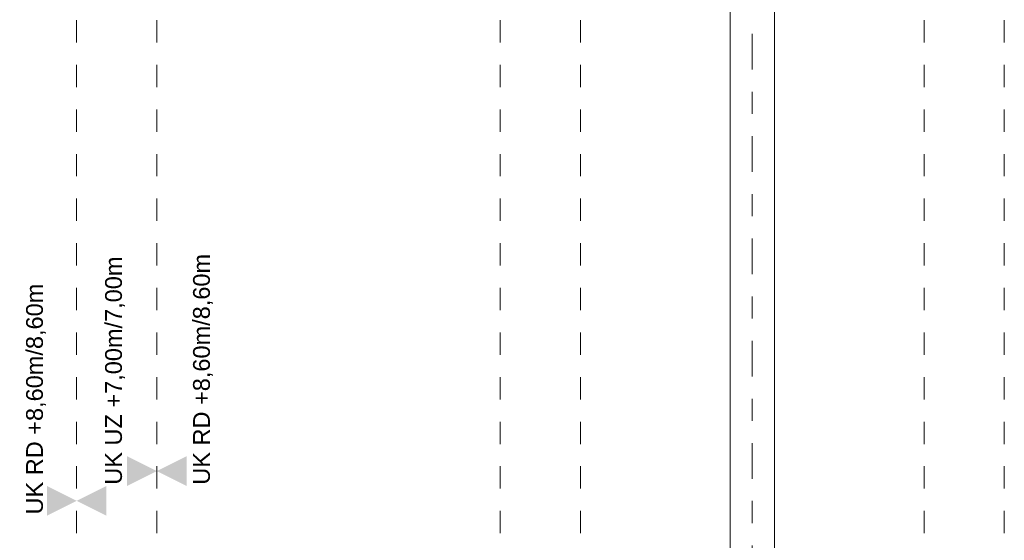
# Model space of a CAD drawing. Header units: metres. Extents: x -180 to 4, y -49 to 6.
# Tile 151 of 256: x -148.31 to -143.89, y -17.28 to -14.94. Entities that reach past the tile are written whole.
import ezdxf

# ---------------------------------------------------------------- set-up
doc = ezdxf.new("R2010")
doc.units = ezdxf.units.M
doc.header["$LTSCALE"] = 0.05
for name, pattern in [('Linienart-20', [2.116531, 1.058062, -1.058469]), ('Linienart-34', [4.233, 2.116, -2.117]), ('Linienart-53', [5.291531, 3.175, -1.058062, 0.352704, -0.705764])]:
    doc.linetypes.add(name, pattern=pattern)
for name, color, linetype, lineweight, true_color in [('30 -35 Decken- 1 Konstruktion-Träger- Stahlbeton', 7, 'Continuous', 13, 0x33aa00), ('60- 61 allgemeine Ausstattung- 1 Möbel', 7, 'Continuous', 9, 0x00cccc), ('70 -73 Bauteildarst.- 3 verdeckt 0.35', 4, 'Linienart-34', 35, 0x00ffff), ('70 -76 Bemaßung- 2 Allgemein', 7, 'Continuous', 5, 0x6666cc)]:
    doc.layers.add(name, color=color, linetype=linetype, lineweight=lineweight, true_color=true_color)
doc.layers.add('70 -71 Achsen- 1 Gebäudeachsen', color=7, linetype='Linienart-53', lineweight=18)
doc.layers.add('Keine', color=7, linetype='Continuous', lineweight=9)
doc.styles.add('Arial', font='arial.ttf')

# ---------------------------------------------------------------- blocks, each defined once
blk = doc.blocks.new('Gruppe-12215')
at = {"layer": '30 -35 Decken- 1 Konstruktion-Träger- Stahlbeton', "color": 7, "linetype": 'Linienart-20', "lineweight": 13, "transparency": 33554687}
for p, q in [((-144.251, -39.247), (-144.251, -11.897)), ((-143.891, -39.247), (-143.891, -11.897))]:
    blk.add_line(p, q, dxfattribs=at)
at = {"layer": '30 -35 Decken- 1 Konstruktion-Träger- Stahlbeton', "color": 0, "flags": 1}
for tag in ['IFC_UUID', 'instanceID']:
    blk.add_attdef(tag, (-144.251, -39.247), '', height=0.00018, dxfattribs=at)
blk = doc.blocks.new('Gruppe-12217')
at = {"layer": '30 -35 Decken- 1 Konstruktion-Träger- Stahlbeton', "color": 7, "linetype": 'Linienart-20', "lineweight": 13, "transparency": 33554687}
for p, q in [((-148.051, -39.247), (-148.051, -11.897)), ((-147.691, -39.247), (-147.691, -11.897))]:
    blk.add_line(p, q, dxfattribs=at)
at = {"layer": '30 -35 Decken- 1 Konstruktion-Träger- Stahlbeton', "color": 0, "flags": 1}
for tag in ['IFC_UUID', 'instanceID']:
    blk.add_attdef(tag, (-148.051, -39.247), '', height=0.00018, dxfattribs=at)
blk = doc.blocks.new('Gruppe-12218')
at = {"layer": '30 -35 Decken- 1 Konstruktion-Träger- Stahlbeton', "color": 7, "linetype": 'Linienart-20', "lineweight": 13, "transparency": 33554687}
for p, q in [((-146.151, -39.247), (-146.151, -11.897)), ((-145.791, -39.247), (-145.791, -11.897))]:
    blk.add_line(p, q, dxfattribs=at)
at = {"layer": '30 -35 Decken- 1 Konstruktion-Träger- Stahlbeton', "color": 0, "flags": 1}
for tag in ['IFC_UUID', 'instanceID']:
    blk.add_attdef(tag, (-146.151, -39.247), '', height=0.00018, dxfattribs=at)
blk = doc.blocks.new('_01-OG1_Tragwerk (2D)')
at = {"layer": '30 -35 Decken- 1 Konstruktion-Träger- Stahlbeton'}
for name in ['Gruppe-12217', 'Gruppe-12218', 'Gruppe-12215']:
    blk.add_blockref(name, (0, 0), dxfattribs=at)
blk = doc.blocks.new('_OG1_2D (2D)')
at = {"layer": '60- 61 allgemeine Ausstattung- 1 Möbel'}
for p, q in [((-145.12099996, -11.99704198), (-145.12099996, -38.94704198)), ((-144.92099996, -11.99704198), (-144.92099996, -38.94704198))]:
    blk.add_line(p, q, dxfattribs=at)
blk = doc.blocks.new('Gruppe-16272')
at = {"layer": '70 -76 Bemaßung- 2 Allgemein', "color": 7, "linetype": 'Continuous'}
blk.add_solid([(-147.5575, -17.0351), (-147.691, -16.9685), (-147.5576, -16.9016)], dxfattribs=at)
at = {"color": 255}
blk.add_wipeout([(-147.4358, -17.0351), (-147.4358, -15.9948), (-147.5575, -15.9948), (-147.5575, -17.0351)], dxfattribs=at).dxf.layer = '70 -76 Bemaßung- 2 Allgemein'
at = {"layer": '70 -76 Bemaßung- 2 Allgemein', "insert": (-147.4393, -15.9948), "char_height": 0.075516, "attachment_point": 9, "rotation": 90, "line_spacing_factor": 0.973705, "style": 'Arial'}
blk.add_mtext('UK RD +8,60m/8,60m', dxfattribs=at)
blk = doc.blocks.new('Gruppe-16273')
at = {"color": 255}
blk.add_wipeout([(-147.8301, -17.0351), (-147.8301, -16.0066), (-147.9519, -16.0066), (-147.9519, -17.0351)], dxfattribs=at).dxf.layer = '70 -76 Bemaßung- 2 Allgemein'
at = {"layer": '70 -76 Bemaßung- 2 Allgemein', "color": 7, "linetype": 'Continuous'}
for points in [[(-147.8245, -17.0351), (-147.691, -16.9685), (-147.8244, -16.9016)], [(-147.9175, -17.1686), (-148.051, -17.102), (-147.9176, -17.0351)]]:
    blk.add_solid(points, dxfattribs=at)
at = {"layer": '70 -76 Bemaßung- 2 Allgemein', "insert": (-147.8337, -16.0066), "char_height": 0.075516, "attachment_point": 9, "rotation": 90, "line_spacing_factor": 0.973705, "style": 'Arial'}
blk.add_mtext('UK UZ +7,00m/7,00m', dxfattribs=at)
blk = doc.blocks.new('Gruppe-16274')
at = {"layer": '70 -76 Bemaßung- 2 Allgemein', "color": 7, "linetype": 'Continuous'}
blk.add_solid([(-148.1845, -17.1686), (-148.051, -17.102), (-148.1844, -17.0351)], dxfattribs=at)
at = {"color": 255}
blk.add_wipeout([(-148.1845, -17.1686), (-148.1845, -16.1283), (-148.3062, -16.1283), (-148.3062, -17.1686)], dxfattribs=at).dxf.layer = '70 -76 Bemaßung- 2 Allgemein'
at = {"layer": '70 -76 Bemaßung- 2 Allgemein', "insert": (-148.188, -16.1283), "char_height": 0.075516, "attachment_point": 9, "rotation": 90, "line_spacing_factor": 0.973705, "style": 'Arial'}
blk.add_mtext('UK RD +8,60m/8,60m', dxfattribs=at)
blk = doc.blocks.new('Gruppe-16320')
at = {"layer": '70 -73 Bauteildarst.- 3 verdeckt 0.35'}
blk.add_blockref('Gruppe-16272', (0, 0), dxfattribs=at)
at = {"layer": '70 -76 Bemaßung- 2 Allgemein'}
blk.add_blockref('Gruppe-16273', (0, 0), dxfattribs=at)
at = {"layer": '70 -73 Bauteildarst.- 3 verdeckt 0.35'}
blk.add_blockref('Gruppe-16274', (0, 0), dxfattribs=at)
blk = doc.blocks.new('_OG1_2D Bemaßung_ Beschriftung (2D)')
at = {"layer": '30 -35 Decken- 1 Konstruktion-Träger- Stahlbeton', "color": 7}
blk.add_blockref('Gruppe-16320', (0, 0), dxfattribs=at)
blk = doc.blocks.new('_Achsen (3D)')
at = {"layer": '70 -71 Achsen- 1 Gebäudeachsen', "transparency": 33554687}
blk.add_line((-145.021, 3.8), (-145.021, -46.172), dxfattribs=at)

msp = doc.modelspace()

# ---------------------------------------------------------------- block references
at = {"layer": 'Keine', "color": 1}
msp.add_blockref('_01-OG1_Tragwerk (2D)', (0, 0), dxfattribs=at)

# ---------------------------------------------------------------- next in the draw order: block references
msp.add_blockref('_OG1_2D (2D)', (0, 0), dxfattribs=at)

# ---------------------------------------------------------------- next in the draw order: block references
msp.add_blockref('_OG1_2D Bemaßung_ Beschriftung (2D)', (0, 0), dxfattribs=at)

# ---------------------------------------------------------------- next in the draw order: block references
msp.add_blockref('_Achsen (3D)', (0, 0), dxfattribs=at)

doc.saveas('drawing.dxf')
